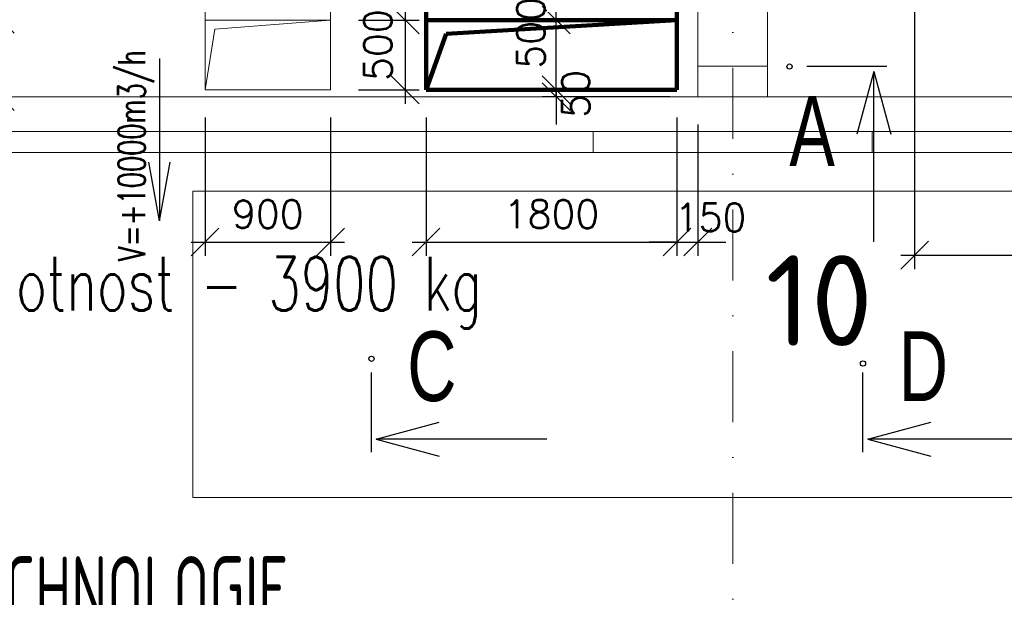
# Model space of a CAD drawing. Header units: millimetres. Extents: x -746391 to 410178, y -169697 to 100555.
# Tile 106 of 179: x 85435 to 92498, y -4191 to -47. Entities that reach past the tile are written whole.
import ezdxf
from ezdxf.enums import TextEntityAlignment as Align

# ---------------------------------------------------------------- set-up
doc = ezdxf.new("R2010")
doc.units = ezdxf.units.MM
doc.linetypes.add('CENTERX2', pattern=[101.6, 63.5, -12.7, 12.7, -12.7])
doc.linetypes.add('DASHDOT', pattern=[25.4, 12.7, -6.35, 0, -6.35])
doc.layers.get('0').update_dxf_attribs({"color": 9})
doc.layers.get('Defpoints').update_dxf_attribs({"color": 9})
for name, color, linetype, lineweight in [('A99_N_kce-rez-sil', 9, 'Continuous', 18), ('A99_N_osy', 9, 'CENTERX2', 9), ('A99_N_txt-popis-200', 9, 'Continuous', 5), ('A99_S_kce-pohl', 9, 'Continuous', 5), ('A99_S_kce-rez-ten', 9, 'Continuous', 9), ('A99_S_sloupy', 9, 'Continuous', 5), ('VZT-KOTY', 2, 'Continuous', 25)]:
    doc.layers.add(name, color=color, linetype=linetype, lineweight=lineweight)
for name, color, linetype in [('Popisy200', 9, 'Continuous'), ('VZT-KÓTY', 2, 'Continuous'), ('VZT-ODVOD-ZAŘÍZENÍ', 150, 'Continuous'), ('VZT-PŘÍVOD-VÝKON', 2, 'Continuous'), ('VZT-PŘÍVOD-ZAŘÍZENÍ', 3, 'Continuous'), ('VZT-ZAŘ', 3, 'Continuous')]:
    doc.layers.add(name, color=color, linetype=linetype)
doc.styles.add('A99_popis', font='isocpeur.ttf')
doc.styles.add('ad_popis 100', font='isocpeur.ttf', dxfattribs={"height": 200})
doc.styles.add('Popis', font='arial.ttf')
doc.styles.add('RomanS', font='romans.shx')
doc.dimstyles.new('VZT100', dxfattribs={"dimscale": 100, "dimtxt": 2, "dimasz": 2, "dimexe": 1, "dimexo": 2, "dimgap": 1, "dimtad": 1, "dimtoh": 1, "dimdec": 0, "dimzin": 0, "dimdsep": 46, "dimtxsty": 'RomanS', "dimblk": 'OBLIQUE', "dimcen": 1, "dimdle": 1, "dimclrd": 256, "dimclre": 256, "dimclrt": 256, "dimadec": 0, "dimazin": 0, "dimtfac": 1, "dimtdec": 0, "dimtmove": 2, "dimatfit": 3, "dimldrblk": 'OBLIQUE', "dimfxl": 1, "dimtolj": 1, "dimtzin": 0, "dimarcsym": 0})

# ---------------------------------------------------------------- blocks, each defined once
blk = doc.blocks.new('_Oblique')
at = {"color": 0, "linetype": 'ByBlock', "lineweight": -2}
blk.add_line((-0.5, -0.5), (0.5, 0.5), dxfattribs=at)
blk = doc.blocks.new('*D1605')
at = {"layer": 'Defpoints', "color": 0, "linetype": 'Continuous', "lineweight": 18, "ltscale": 0.5, "transparency": 16777216}
for p in [(91855, 823.5), (94855, 823.5), (94855, -1737.546794)]:
    blk.add_point(p, dxfattribs=at)
at = {"layer": 'VZT-KÓTY', "linetype": 'Continuous', "lineweight": -2, "ltscale": 0.5, "transparency": 16777216}
for p, q in [((91855, 623.5), (91855, -1837.546794)), ((94855, 623.5), (94855, -1837.546794)), ((91755, -1737.546794), (94955, -1737.546794))]:
    blk.add_line(p, q, dxfattribs=at)
at = {"layer": 'VZT-KÓTY', "linetype": 'Continuous', "lineweight": -2, "ltscale": 0.5, "transparency": 16777216, "xscale": 200, "yscale": 200, "zscale": 200, "rotation": 180}
blk.add_blockref('_Oblique', (91855, -1737.546794), dxfattribs=at)
at = {"layer": 'VZT-KÓTY', "linetype": 'Continuous', "lineweight": -2, "ltscale": 0.5, "transparency": 16777216, "xscale": 200, "yscale": 200, "zscale": 200}
blk.add_blockref('_Oblique', (94855, -1737.546794), dxfattribs=at)
at = {"layer": 'VZT-KÓTY', "linetype": 'Continuous', "lineweight": 18, "ltscale": 0.5, "transparency": 16777216, "insert": (93355, -1537.546794), "char_height": 200, "attachment_point": 5, "style": 'RomanS'}
blk.add_mtext('\\A1;3000', dxfattribs=at)
blk = doc.blocks.new('*D1815')
at = {"layer": 'Defpoints', "color": 0, "linetype": 'Continuous', "lineweight": 18, "ltscale": 0.5, "transparency": 16777216}
for p in [(85295.6, -45), (85557.8, -45), (85557.8, -600)]:
    blk.add_point(p, dxfattribs=at)
at = {"layer": 'VZT-KÓTY', "linetype": 'Continuous', "lineweight": -2, "ltscale": 0.5, "transparency": 16777216}
for p, q in [((85295.6, -700), (85295.6, 55)), ((85357.8, -45), (85195.6, -45)), ((85357.8, -600), (85195.6, -600))]:
    blk.add_line(p, q, dxfattribs=at)
at = {"layer": 'VZT-KÓTY', "linetype": 'Continuous', "lineweight": -2, "ltscale": 0.5, "transparency": 16777216, "xscale": 200, "yscale": 200, "zscale": 200}
for p, rotation in [((85295.6, -45), 90), ((85295.6, -600), 270)]:
    blk.add_blockref('_Oblique', p, dxfattribs=dict(at, rotation=rotation))
at = {"layer": 'VZT-KÓTY', "linetype": 'Continuous', "lineweight": 18, "ltscale": 0.5, "transparency": 16777216, "insert": (85057.9, -322.5), "char_height": 200, "attachment_point": 5, "rotation": 90, "style": 'RomanS'}
blk.add_mtext('\\A1;555', dxfattribs=at)
blk = doc.blocks.new('*D1816')
at = {"layer": 'Defpoints', "color": 0, "linetype": 'Continuous', "lineweight": 18, "ltscale": 0.5, "transparency": 16777216}
for p in [(85295.6, 2192), (86058.2, 2192), (85557.8, -45)]:
    blk.add_point(p, dxfattribs=at)
at = {"layer": 'VZT-KÓTY', "linetype": 'Continuous', "lineweight": -2, "ltscale": 0.5, "transparency": 16777216}
for p, q in [((85295.6, -145), (85295.6, 2292)), ((85858.2, 2192), (85195.6, 2192)), ((85357.8, -45), (85195.6, -45))]:
    blk.add_line(p, q, dxfattribs=at)
at = {"layer": 'VZT-KÓTY', "linetype": 'Continuous', "lineweight": -2, "ltscale": 0.5, "transparency": 16777216, "xscale": 200, "yscale": 200, "zscale": 200}
for p, rotation in [((85295.6, 2192), 90), ((85295.6, -45), 270)]:
    blk.add_blockref('_Oblique', p, dxfattribs=dict(at, rotation=rotation))
at = {"layer": 'VZT-KÓTY', "linetype": 'Continuous', "lineweight": 18, "ltscale": 0.5, "transparency": 16777216, "insert": (85095.6, 1073.5), "char_height": 200, "attachment_point": 5, "rotation": 90, "style": 'RomanS'}
blk.add_mtext('\\A1;2240', dxfattribs=at)
blk = doc.blocks.new('*D1866')
at = {"layer": 'Defpoints', "color": 0, "linetype": 'Continuous', "lineweight": 18, "ltscale": 0.5, "transparency": 16777216}
for p in [(89284.1, -550), (90150, -550), (90300, -600)]:
    blk.add_point(p, dxfattribs=at)
at = {"layer": 'VZT-KOTY', "linetype": 'Continuous', "lineweight": -2, "ltscale": 0.5, "transparency": 16777216}
for p, q in [((89284.1, -550), (89284.1, -350)), ((89950, -550), (89184.1, -550)), ((89284.1, -600), (89284.1, -550)), ((90100, -600), (89184.1, -600)), ((89284.1, -600), (89284.1, -800))]:
    blk.add_line(p, q, dxfattribs=at)
at = {"layer": 'VZT-KOTY', "linetype": 'Continuous', "lineweight": -2, "ltscale": 0.5, "transparency": 16777216, "xscale": 200, "yscale": 200, "zscale": 200}
for p, rotation in [((89284.1, -550), 270), ((89284.1, -600), 90)]:
    blk.add_blockref('_Oblique', p, dxfattribs=dict(at, rotation=rotation))
at = {"layer": 'VZT-KOTY', "linetype": 'Continuous', "lineweight": 18, "ltscale": 0.5, "transparency": 16777216, "insert": (89423.5, -580.3), "char_height": 200, "attachment_point": 5, "rotation": 90, "style": 'RomanS'}
blk.add_mtext('\\A1;50', dxfattribs=at)
blk = doc.blocks.new('*D1867')
at = {"layer": 'Defpoints', "color": 0, "linetype": 'Continuous', "lineweight": 18, "ltscale": 0.5, "transparency": 16777216}
for p in [(89284.1, -50), (90150, -50), (90150, -550)]:
    blk.add_point(p, dxfattribs=at)
at = {"layer": 'VZT-KOTY', "linetype": 'Continuous', "lineweight": -2, "ltscale": 0.5, "transparency": 16777216}
for p, q in [((89284.1, -50), (89284.1, 150)), ((89950, -50), (89184.1, -50)), ((89284.1, -550), (89284.1, -50)), ((89950, -550), (89184.1, -550)), ((89284.1, -550), (89284.1, -750))]:
    blk.add_line(p, q, dxfattribs=at)
at = {"layer": 'VZT-KOTY', "linetype": 'Continuous', "lineweight": -2, "ltscale": 0.5, "transparency": 16777216, "xscale": 200, "yscale": 200, "zscale": 200}
for p, rotation in [((89284.1, -50), 270), ((89284.1, -550), 90)]:
    blk.add_blockref('_Oblique', p, dxfattribs=dict(at, rotation=rotation))
at = {"layer": 'VZT-KOTY', "linetype": 'Continuous', "lineweight": 18, "ltscale": 0.5, "transparency": 16777216, "insert": (89101.3, -142.5), "char_height": 200, "attachment_point": 5, "rotation": 90, "style": 'RomanS'}
blk.add_mtext('\\A1;500', dxfattribs=at)
blk = doc.blocks.new('*D1868')
at = {"layer": 'Defpoints', "color": 0, "linetype": 'Continuous', "lineweight": 18, "ltscale": 0.5, "transparency": 16777216}
for p in [(88350, -550), (90150, -550), (90150, -1642.6)]:
    blk.add_point(p, dxfattribs=at)
at = {"layer": 'VZT-KOTY', "linetype": 'Continuous', "lineweight": -2, "ltscale": 0.5, "transparency": 16777216}
for p, q in [((88350, -750), (88350, -1742.6)), ((90150, -750), (90150, -1742.6)), ((88250, -1642.6), (90250, -1642.6))]:
    blk.add_line(p, q, dxfattribs=at)
at = {"layer": 'VZT-KOTY', "linetype": 'Continuous', "lineweight": -2, "ltscale": 0.5, "transparency": 16777216, "xscale": 200, "yscale": 200, "zscale": 200, "rotation": 180}
blk.add_blockref('_Oblique', (88350, -1642.6), dxfattribs=at)
at = {"layer": 'VZT-KOTY', "linetype": 'Continuous', "lineweight": -2, "ltscale": 0.5, "transparency": 16777216, "xscale": 200, "yscale": 200, "zscale": 200}
blk.add_blockref('_Oblique', (90150, -1642.6), dxfattribs=at)
at = {"layer": 'VZT-KOTY', "linetype": 'Continuous', "lineweight": 18, "ltscale": 0.5, "transparency": 16777216, "insert": (89250, -1442.6), "char_height": 200, "attachment_point": 5, "style": 'RomanS'}
blk.add_mtext('\\A1;1800', dxfattribs=at)
blk = doc.blocks.new('*D1869')
at = {"layer": 'Defpoints', "color": 0, "linetype": 'Continuous', "lineweight": 18, "ltscale": 0.5, "transparency": 16777216}
for p in [(90150, -550), (90300, -600), (90300, -1642.6)]:
    blk.add_point(p, dxfattribs=at)
at = {"layer": 'VZT-KOTY', "linetype": 'Continuous', "lineweight": -2, "ltscale": 0.5, "transparency": 16777216}
for p, q in [((90150, -750), (90150, -1742.6)), ((90300, -800), (90300, -1742.6)), ((90150, -1642.6), (89950, -1642.6)), ((90150, -1642.6), (90300, -1642.6)), ((90300, -1642.6), (90500, -1642.6))]:
    blk.add_line(p, q, dxfattribs=at)
at = {"layer": 'VZT-KOTY', "linetype": 'Continuous', "lineweight": -2, "ltscale": 0.5, "transparency": 16777216, "xscale": 200, "yscale": 200, "zscale": 200}
blk.add_blockref('_Oblique', (90150, -1642.6), dxfattribs=at)
at = {"layer": 'VZT-KOTY', "linetype": 'Continuous', "lineweight": -2, "ltscale": 0.5, "transparency": 16777216, "xscale": 200, "yscale": 200, "zscale": 200, "rotation": 180}
blk.add_blockref('_Oblique', (90300, -1642.6), dxfattribs=at)
at = {"layer": 'VZT-KOTY', "linetype": 'Continuous', "lineweight": 18, "ltscale": 0.5, "transparency": 16777216, "insert": (90390.7, -1467.2), "char_height": 200, "attachment_point": 5, "style": 'RomanS'}
blk.add_mtext('\\A1;150', dxfattribs=at)
blk = doc.blocks.new('*D1870')
at = {"layer": 'Defpoints', "color": 0, "linetype": 'Continuous', "lineweight": 18, "ltscale": 0.5, "transparency": 16777216}
for p in [(86764.9, -550), (87664.9, -550), (87664.9, -1642.6)]:
    blk.add_point(p, dxfattribs=at)
at = {"layer": 'VZT-KOTY', "linetype": 'Continuous', "lineweight": -2, "ltscale": 0.5, "transparency": 16777216}
for p, q in [((86764.9, -750), (86764.9, -1742.6)), ((87664.9, -750), (87664.9, -1742.6)), ((86664.9, -1642.6), (87764.9, -1642.6))]:
    blk.add_line(p, q, dxfattribs=at)
at = {"layer": 'VZT-KOTY', "linetype": 'Continuous', "lineweight": -2, "ltscale": 0.5, "transparency": 16777216, "xscale": 200, "yscale": 200, "zscale": 200, "rotation": 180}
blk.add_blockref('_Oblique', (86764.9, -1642.6), dxfattribs=at)
at = {"layer": 'VZT-KOTY', "linetype": 'Continuous', "lineweight": -2, "ltscale": 0.5, "transparency": 16777216, "xscale": 200, "yscale": 200, "zscale": 200}
blk.add_blockref('_Oblique', (87664.9, -1642.6), dxfattribs=at)
at = {"layer": 'VZT-KOTY', "linetype": 'Continuous', "lineweight": 18, "ltscale": 0.5, "transparency": 16777216, "insert": (87214.9, -1442.6), "char_height": 200, "attachment_point": 5, "style": 'RomanS'}
blk.add_mtext('\\A1;900', dxfattribs=at)
blk = doc.blocks.new('*D1871')
at = {"layer": 'Defpoints', "color": 0, "linetype": 'Continuous', "lineweight": 18, "ltscale": 0.5, "transparency": 16777216}
for p in [(87664.9, -50), (87664.9, -550), (88199.7, -550)]:
    blk.add_point(p, dxfattribs=at)
at = {"layer": 'VZT-KOTY', "linetype": 'Continuous', "lineweight": -2, "ltscale": 0.5, "transparency": 16777216}
for p, q in [((88199.7, 50), (88199.7, -650)), ((87864.9, -50), (88299.7, -50)), ((87864.9, -550), (88299.7, -550))]:
    blk.add_line(p, q, dxfattribs=at)
at = {"layer": 'VZT-KOTY', "linetype": 'Continuous', "lineweight": -2, "ltscale": 0.5, "transparency": 16777216, "xscale": 200, "yscale": 200, "zscale": 200}
for p, rotation in [((88199.7, -50), 90), ((88199.7, -550), 270)]:
    blk.add_blockref('_Oblique', p, dxfattribs=dict(at, rotation=rotation))
at = {"layer": 'VZT-KOTY', "linetype": 'Continuous', "lineweight": 18, "ltscale": 0.5, "transparency": 16777216, "insert": (88004.3, -229.6), "char_height": 200, "attachment_point": 5, "rotation": 90, "style": 'RomanS'}
blk.add_mtext('\\A1;500', dxfattribs=at)

msp = doc.modelspace()

# ---------------------------------------------------------------- linework, layer by layer
at = {"layer": 'A99_N_kce-rez-sil', "linetype": 'Continuous'}
for p, q in [((89550, -850), (89550, -1000)), ((91550, -850), (91550, -1000))]:
    msp.add_line(p, q, dxfattribs=at)
for points in [[(89550, -850), (79550, -850)], [(89550, -850), (91550, -850)], [(101550, -850), (91550, -850)], [(89550, -1000), (79550, -1000)], [(89550, -1000), (91550, -1000)], [(101550, -1000), (91550, -1000)]]:
    msp.add_lwpolyline(points, dxfattribs=at)
at = {"layer": 'A99_N_osy', "linetype": 'DASHDOT', "ltscale": 40}
msp.add_line((90550, 100200), (90550, -5085), dxfattribs=at)
at = {"layer": 'A99_S_kce-pohl'}
for p, q in [((78800, -600), (90300, -600)), ((90800, -600), (114300, -600))]:
    msp.add_line(p, q, dxfattribs=at)
at = {"layer": 'A99_S_kce-rez-ten', "color": 1, "lineweight": 5}
msp.add_lwpolyline([(86678.2, -1278.1), (86678.2, -3474.6), (94141.7, -3474.6), (94141.7, -1278.1)], close=True, dxfattribs=at)
at = {"layer": 'A99_S_sloupy', "linetype": 'Continuous', "ltscale": 2}
msp.add_lwpolyline([(90800, -600), (90300, -600), (90300, 600), (90800, 600)], close=True, dxfattribs=at)
at = {"layer": 'A99_S_sloupy', "linetype": 'Continuous', "lineweight": 20, "ltscale": 2}
msp.add_lwpolyline([(90800, -600), (90300, -600), (90300, -380), (90800, -380)], close=True, dxfattribs=at)
at = {"layer": 'VZT-KÓTY', "ltscale": 50}
for p, q in [((91561.2, -418.8), (91439.2, -869)), ((91561.2, -1641.9), (91561.2, -418.8)), ((91561.2, -418.8), (91683.2, -869)), ((87993.5, -3056.5), (88443.7, -2934.5)), ((91519.8, -3056.5), (91970, -2934.5)), ((89216.7, -3056.5), (87993.5, -3056.5)), ((87993.5, -3056.5), (88443.7, -3178.5)), ((92742.9, -3056.5), (91519.8, -3056.5)), ((91519.8, -3056.5), (91970, -3178.5))]:
    msp.add_line(p, q, dxfattribs=at)
at = {"layer": 'VZT-ODVOD-ZAŘÍZENÍ', "lineweight": 90}
for p, q in [((90150, -550), (90150, 340)), ((88350, -550), (88350, 190)), ((88350, -50), (90150, -50)), ((88495, -150), (90150, -50)), ((88350, -550), (88495, -150)), ((88350, -550), (90150, -550))]:
    msp.add_line(p, q, dxfattribs=at)
at = {"layer": 'VZT-PŘÍVOD-VÝKON'}
for p, q in [((86437.5, -325.9), (86437.5, -1491.1)), ((86437.5, -1491.1), (86360.7, -1069)), ((86437.5, -1491.1), (86514.3, -1069))]:
    msp.add_line(p, q, dxfattribs=at)
at = {"layer": 'VZT-PŘÍVOD-ZAŘÍZENÍ', "linetype": 'Continuous', "lineweight": 18, "ltscale": 0.5}
for p, q in [((86764.9, 523.7), (86764.9, -550)), ((87664.9, 423.5), (87664.9, -550)), ((86764.9, -50), (87664.9, -50)), ((86835, -115), (87664.9, -50)), ((86764.9, -550), (86835, -115)), ((86764.9, -550), (87664.9, -550))]:
    msp.add_line(p, q, dxfattribs=at)
at = {"layer": 'VZT-ZAŘ', "ltscale": 50}
for p, q in [((91654.8, -383.5), (91082.3, -383.5)), ((87958.3, -3150.1), (87958.3, -2577.6)), ((91484.5, -3150.1), (91484.5, -2577.6))]:
    msp.add_line(p, q, dxfattribs=at)
for centre in [(90957.9, -383.5), (87958.3, -2480.3), (91484.5, -2514.1)]:
    msp.add_circle(centre, 18.8, dxfattribs=at)

# ---------------------------------------------------------------- texts
at = {"layer": 'A99_N_txt-popis-200', "lineweight": 5, "ltscale": 5, "style": 'A99_popis', "width": 0.6}
msp.add_text('STÁVAJÍCÍ TECHNOLOGIE', height=500, dxfattribs=at).set_placement((82813.3, -4397.5))
at = {"layer": 'A99_N_txt-popis-200', "lineweight": 0, "insert": (90785, -1737.5), "char_height": 650, "attachment_point": 1, "style": 'ad_popis 100'}
msp.add_mtext_dynamic_manual_height_columns('10', width=832.5, gutter_width=1000, heights=[0], dxfattribs=at)
at = {"layer": 'Popisy200', "color": 1, "style": 'Popis', "width": 0.7}
for s, p in [('A', (90956.4, -1096)), ('C', (88215.3, -2783.4)), ('D', (91741.6, -2783.4))]:
    msp.add_text(s, height=500, dxfattribs=at).set_placement(p)
at = {"layer": 'VZT-PŘÍVOD-VÝKON', "style": 'RomanS', "width": 0.7}
msp.add_text('V=+10000m3/h', height=193.375, rotation=90, dxfattribs=at).set_placement((86394.2, -1021.4), align=Align.BOTTOM_CENTER)
msp.add_text('VZT jednotka - hmotnost - 3900 kg', height=386.75, dxfattribs=at).set_placement((85282.2, -2134.4), align=Align.CENTER)

# ---------------------------------------------------------------- dimensions: what is measured, and where the dimension line sits
at = {"layer": 'VZT-KOTY', "linetype": 'Continuous', "lineweight": 18, "ltscale": 0.5}
for base, p1, p2, picture, middle in [((89284.1, -50), (90150, -550), (90150, -50), '*D1867', (89101.3, -142.5)), ((88199.7, -550), (87664.9, -50), (87664.9, -550), '*D1871', (88004.3, -229.6)), ((89284.1, -550), (90300, -600), (90150, -550), '*D1866', (89423.5, -580.3))]:
    dim = msp.add_linear_dim(base=base, p1=p1, p2=p2, angle=90, dimstyle='VZT100', dxfattribs=at)
    dim.commit()
    dim.dimension.update_dxf_attribs({"geometry": picture, "text_midpoint": middle, "dimtype": 160})
for base, p1, p2, picture, middle in [((87664.9, -1642.6), (86764.9, -550), (87664.9, -550), '*D1870', (87214.9, -1442.6)), ((90150, -1642.6), (88350, -550), (90150, -550), '*D1868', (89250, -1442.6))]:
    dim = msp.add_linear_dim(base=base, p1=p1, p2=p2, dimstyle='VZT100', dxfattribs=at)
    dim.commit()
    dim.dimension.update_dxf_attribs({"geometry": picture, "text_midpoint": middle})
dim = msp.add_linear_dim(base=(90300, -1642.6), p1=(90150, -550), p2=(90300, -600), dimstyle='VZT100', dxfattribs=at)
dim.commit()
dim.dimension.update_dxf_attribs({"geometry": '*D1869', "text_midpoint": (90390.7, -1467.2), "dimtype": 160})
at = {"layer": 'VZT-KÓTY', "linetype": 'Continuous', "lineweight": 18, "ltscale": 0.5}
dim = msp.add_linear_dim(base=(85295.6, 2192), p1=(85557.8, -45), p2=(86058.2, 2192), angle=90, text='2240', dimstyle='VZT100', dxfattribs=at)
dim.commit()
dim.dimension.update_dxf_attribs({"geometry": '*D1816', "text_midpoint": (85095.6, 1073.5)})
dim = msp.add_linear_dim(base=(94855, -1737.5), p1=(91855, 823.5), p2=(94855, 823.5), dimstyle='VZT100', dxfattribs=at)
dim.commit()
dim.dimension.update_dxf_attribs({"geometry": '*D1605', "text_midpoint": (93355, -1537.5)})
dim = msp.add_linear_dim(base=(85295.6, -45), p1=(85557.8, -600), p2=(85557.8, -45), angle=90, dimstyle='VZT100', dxfattribs=at)
dim.commit()
dim.dimension.update_dxf_attribs({"geometry": '*D1815', "text_midpoint": (85057.9, -322.5), "dimtype": 160})

doc.saveas('drawing.dxf')
